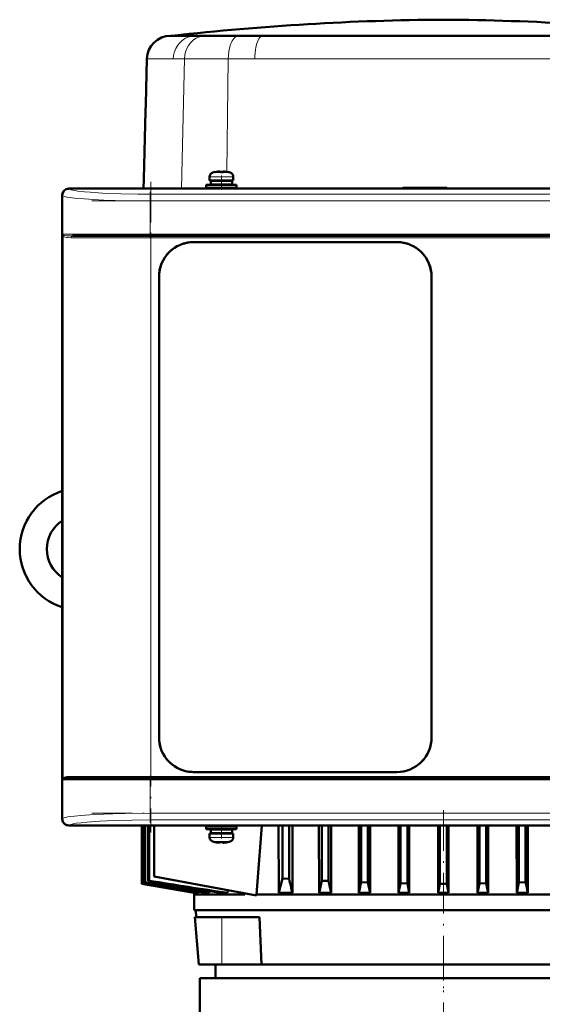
# Model space of a CAD drawing. Extents: x -1438 to 1837, y -1663 to 612.
# Tile 65 of 91: x -148 to 6, y 199 to 490. Entities that reach past the tile are written whole.
import ezdxf

# ---------------------------------------------------------------- set-up
doc = ezdxf.new("R2010")
doc.units = 0
doc.linetypes.add('DASHDOT', pattern=[18.5, 12, -3, 0.5, -3])

msp = doc.modelspace()

# ---------------------------------------------------------------- linework, layer by layer
at = {"color": 7, "lineweight": 50}
for p, q in [((-103.13, 485.16), (-103.68, 485.16)), ((-103.17, 485.16), (-103.22, 485.16)), ((-23.22, 485.16), (-103.17, 485.16)), ((-96.29, 485.16), (-103.13, 485.16)), ((-93.37, 485.16), (-96.29, 485.16)), ((-91.22, 485.16), (-93.37, 485.16)), ((-89.45, 485.16), (-91.22, 485.16)), ((-89.43, 485.16), (-89.45, 485.16)), ((-83.58, 485.16), (-89.43, 485.16)), ((-76.55, 485.16), (-83.58, 485.16)), ((-55.79, 485.16), (-76.55, 485.16)), ((-51.54, 485.16), (-55.79, 485.16)), ((-23.22, 485.16), (-51.54, 485.16)), ((15.11, 485.16), (-23.22, 485.16)), ((-7.46, 485.16), (-23.22, 485.16)), ((30.12, 485.16), (-7.46, 485.16)), ((-111.03, 464.94), (-110.68, 478.34)), ((-111.6, 442.94), (-111.08, 462.94)), ((-111.08, 462.94), (-111.03, 464.94)), ((-90.63, 444.96), (-90.64, 444.97)), ((-89.21, 444.96), (-89.21, 445.11)), ((-88.21, 444.96), (-88.21, 445.11)), ((-86.78, 444.97), (-86.79, 444.96)), ((-111.68, 440.08), (-111.6, 442.94)), ((-92.21, 443.56), (-92.21, 442.43)), ((-88.71, 442.43), (-92.21, 442.43)), ((-91.86, 442.33), (-88.71, 442.33)), ((-91.86, 441.23), (-91.86, 442.33)), ((-90.71, 442.33), (-90.71, 442.43)), ((-88.71, 442.43), (-85.21, 442.43)), ((-85.56, 442.33), (-88.71, 442.33)), ((-86.71, 442.43), (-86.71, 442.33)), ((-85.56, 442.33), (-85.56, 441.23)), ((-85.21, 443.56), (-85.21, 442.43)), ((-133.71, 440.08), (-125.86, 440.08)), ((87.27, 440.05), (-133.69, 440.05)), ((-125.86, 440.08), (-125.85, 440.05)), ((-125.86, 440.07), (-121.56, 440.07)), ((-121.56, 440.08), (-23.86, 440.08)), ((-121.56, 440.05), (-121.56, 440.08)), ((-93.21, 441.13), (-88.71, 441.13)), ((-93.21, 441.13), (-93.21, 440.33)), ((-93.21, 440.33), (-88.71, 440.33)), ((-91.86, 441.23), (-88.71, 441.23)), ((-90.71, 441.13), (-90.71, 441.23)), ((-90.71, 440.08), (-90.71, 440.33)), ((-85.56, 441.23), (-88.71, 441.23)), ((-88.71, 441.13), (-84.21, 441.13)), ((-88.71, 440.33), (-84.21, 440.33)), ((-86.71, 441.23), (-86.71, 441.13)), ((-86.71, 440.33), (-86.71, 440.08)), ((-84.21, 441.13), (-84.21, 440.33)), ((-35.21, 440.33), (-35.46, 440.08)), ((-22.21, 440.33), (-35.21, 440.33)), ((-23.86, 440.08), (-23.85, 440.05)), ((-23.86, 440.07), (-19.56, 440.07)), ((-22.21, 440.33), (-21.95, 440.07)), ((-19.56, 440.08), (75.14, 440.08)), ((-19.56, 440.05), (-19.56, 440.08)), ((-135.71, 430.23), (-135.71, 438.08)), ((-135.68, 438.05), (-135.68, 254.1)), ((-135.68, 430.22), (-135.71, 430.23)), ((-135.7, 425.93), (-135.7, 430.23)), ((-135.71, 350.23), (-135.71, 425.93)), ((-135.71, 425.93), (-135.68, 425.93)), ((-132.62, 426.08), (-109.51, 426.08)), ((-109.51, 426.08), (63.09, 426.08)), ((-96.91, 424.28), (-36.91, 424.28)), ((-96.91, 424.28), (-36.91, 424.28)), ((-107.11, 278.08), (-107.11, 414.08)), ((-26.71, 414.08), (-26.71, 278.08)), ((-26.71, 414.08), (-26.71, 278.08)), ((-135.68, 350.22), (-135.71, 350.23)), ((-135.7, 345.93), (-135.7, 350.23)), ((-135.71, 266.23), (-135.71, 345.93)), ((-135.71, 345.93), (-135.68, 345.93)), ((-36.91, 267.88), (-96.91, 267.88)), ((-135.68, 266.22), (-135.71, 266.23)), ((-135.7, 261.93), (-135.7, 266.23)), ((-132.62, 266.08), (-109.51, 266.08)), ((63.09, 266.08), (-109.51, 266.08)), ((-135.71, 254.08), (-135.71, 261.93)), ((-135.71, 261.93), (-135.68, 261.93)), ((-125.86, 252.08), (-133.71, 252.08)), ((87.27, 252.1), (-133.69, 252.1)), ((-125.85, 252.1), (-125.86, 252.08)), ((-121.56, 252.08), (-125.86, 252.08)), ((-121.56, 252.08), (-121.56, 252.1)), ((-23.86, 252.08), (-121.56, 252.08)), ((-112.22, 234.93), (-112.22, 252.08)), ((-112.22, 234.93), (-112.22, 252.08)), ((-112.03, 235.01), (-112.03, 252.08)), ((-111.95, 252.08), (-111.95, 235.04)), ((-111.39, 235.27), (-111.39, 252.08)), ((-111.24, 235.34), (-111.24, 252.08)), ((-110.3, 235.72), (-110.3, 252.08)), ((-110.06, 235.81), (-110.06, 252.08)), ((-108.56, 252.08), (-108.56, 237.08)), ((-88.71, 251.83), (-93.21, 251.83)), ((-93.21, 251.03), (-93.21, 251.83)), ((-88.71, 251.03), (-93.21, 251.03)), ((-88.71, 250.93), (-91.86, 250.93)), ((-91.86, 249.83), (-91.86, 250.93)), ((-90.71, 251.83), (-90.71, 252.08)), ((-90.71, 250.93), (-90.71, 251.03)), ((-88.71, 251.83), (-84.21, 251.83)), ((-88.71, 251.03), (-84.21, 251.03)), ((-85.56, 250.93), (-88.71, 250.93)), ((-86.71, 252.08), (-86.71, 251.83)), ((-86.71, 251.03), (-86.71, 250.93)), ((-85.56, 250.93), (-85.56, 249.83)), ((-84.21, 251.03), (-84.21, 251.83)), ((-71.82, 252.08), (-71.77, 232.2)), ((-70.72, 252.08), (-70.72, 236.44)), ((-68.72, 252.08), (-68.72, 236.32)), ((-67.73, 252.08), (-67.77, 232.2)), ((-59.95, 252.08), (-59.9, 232.2)), ((-59.09, 252.08), (-59.09, 235.81)), ((-57.09, 252.08), (-57.09, 235.72)), ((-56.3, 252.08), (-56.34, 232.2)), ((-48.17, 252.08), (-48.13, 232.2)), ((-47.47, 252.08), (-47.47, 235.34)), ((-45.47, 252.08), (-45.47, 235.27)), ((-44.8, 252.08), (-44.84, 232.2)), ((-36.42, 252.08), (-36.42, 232.2)), ((-35.84, 252.08), (-35.84, 235.04)), ((-33.84, 252.08), (-33.84, 235.01)), ((-33.28, 252.08), (-33.28, 232.2)), ((-24.76, 252.08), (-24.76, 232.2)), ((-24.22, 252.08), (-24.22, 234.93)), ((-23.85, 252.1), (-23.86, 252.08)), ((-19.56, 252.08), (-23.86, 252.08)), ((-22.22, 252.08), (-22.22, 234.93)), ((-21.68, 252.08), (-21.68, 232.2)), ((-19.56, 252.08), (-19.56, 252.1)), ((75.14, 252.08), (-19.56, 252.08)), ((-13.15, 252.08), (-13.15, 232.2)), ((-12.59, 252.08), (-12.59, 235.01)), ((-10.59, 252.08), (-10.59, 235.04)), ((-10.02, 252.08), (-10.02, 232.2)), ((-1.63, 252.08), (-1.59, 232.2)), ((-0.97, 252.08), (-0.97, 235.27)), ((1.03, 252.08), (1.03, 235.34)), ((1.73, 252.08), (1.69, 232.2)), ((-92.21, 249.73), (-88.71, 249.73)), ((-92.21, 248.6), (-92.21, 249.73)), ((-88.71, 249.83), (-91.86, 249.83)), ((-90.71, 249.73), (-90.71, 249.83)), ((-90.64, 247.19), (-90.63, 247.2)), ((-89.21, 247.2), (-89.21, 247.05)), ((-85.56, 249.83), (-88.71, 249.83)), ((-85.21, 249.73), (-88.71, 249.73)), ((-88.21, 247.2), (-88.21, 247.05)), ((-86.79, 247.2), (-86.78, 247.19)), ((-86.71, 249.83), (-86.71, 249.73)), ((-85.21, 248.6), (-85.21, 249.73)), ((-110.06, 235.81), (-110.3, 235.72)), ((-78.32, 231.47), (-108.56, 237.08)), ((-70.72, 236.44), (-68.72, 236.32)), ((-59.09, 235.81), (-57.09, 235.72)), ((-112.22, 234.93), (-112.22, 234.93)), ((-96.68, 232.2), (-112.22, 234.93)), ((-96.7, 232.2), (-112.22, 234.93)), ((-111.95, 235.04), (-112.03, 235.01)), ((-112.03, 235.01), (-96, 232.2)), ((-111.24, 235.34), (-111.39, 235.27)), ((-95.48, 232.54), (-95.5, 232.2)), ((-92.31, 232.76), (-92.34, 232.2)), ((-86.83, 233.05), (-86.88, 232.2)), ((-47.47, 235.34), (-45.47, 235.27)), ((-44.84, 232.2), (-45.47, 235.27)), ((-36.42, 232.2), (-35.84, 235.04)), ((-33.84, 235.01), (-35.84, 235.04)), ((-33.28, 232.2), (-33.84, 235.01)), ((-24.76, 232.2), (-24.22, 234.93)), ((-24.22, 234.93), (-22.22, 234.93)), ((-21.68, 232.2), (-22.22, 234.93)), ((-13.15, 232.2), (-12.59, 235.01)), ((-10.59, 235.04), (-12.59, 235.01)), ((-10.02, 232.2), (-10.59, 235.04)), ((-1.59, 232.2), (-0.97, 235.27)), ((-0.97, 235.27), (1.03, 235.34)), ((-96.7, 232.2), (-96.72, 231.78)), ((-96.72, 231.78), (-81.79, 231.78)), ((-96.72, 231.78), (-96.72, 227.08)), ((-96.7, 232.2), (-96.68, 232.2)), ((-96.67, 232.31), (-96.68, 232.2)), ((-96, 232.2), (-95.5, 232.2)), ((-93.44, 232.2), (-92.34, 232.2)), ((-88.81, 232.2), (-86.88, 232.2)), ((-81.79, 232.12), (-81.79, 231.78)), ((-78.32, 231.78), (31.88, 231.78)), ((-78.32, 231.78), (-78.32, 231.47)), ((-67.77, 232.2), (-71.77, 232.2)), ((-56.34, 232.2), (-59.9, 232.2)), ((-44.84, 232.2), (-48.13, 232.2)), ((-36.42, 232.2), (-33.28, 232.2)), ((-24.76, 232.2), (-21.68, 232.2)), ((-13.15, 232.2), (-10.02, 232.2)), ((1.69, 232.2), (-1.59, 232.2)), ((-96.72, 227.08), (41.28, 227.08)), ((-96.12, 225.08), (-96.29, 227.08)), ((-96.59, 225.08), (-88.59, 225.08)), ((-95.37, 211.08), (-96.59, 225.08)), ((-88.59, 225.08), (-77.46, 225.08)), ((-77.46, 225.08), (-76.92, 211.08)), ((-95.37, 211.08), (-93.69, 211.08)), ((-93.69, 211.08), (-88.59, 211.08)), ((-90.48, 211.08), (-90.48, 207.08)), ((-88.59, 211.08), (-76.92, 211.08)), ((-76.92, 211.08), (-23.22, 211.08)), ((-23.22, 211.08), (30.48, 211.08)), ((-23.21, 207.08), (-95.11, 207.08)), ((-95.11, 207.08), (-95.11, 196.08)), ((-23.21, 207.08), (48.69, 207.08))]:
    msp.add_line(p, q, dxfattribs=at)
at = {"color": 7, "linetype": 'DASHDOT', "lineweight": 18, "ltscale": 0.000111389}
msp.add_line((-23.22, 485.16), (-23.22, 485.16), dxfattribs=at)
at = {"color": 7, "lineweight": 18}
for p, q in [((-110.12, 478.34), (-110.68, 478.34)), ((-102.9, 478.34), (-110.12, 478.34)), ((-99.63, 478.34), (-102.9, 478.34)), ((-100.52, 440.08), (-99.63, 478.34)), ((-94.4, 478.34), (-99.63, 478.34)), ((-94.34, 478.34), (-94.4, 478.34)), ((-91.99, 478.34), (-94.34, 478.34)), ((-86.72, 478.34), (-91.99, 478.34)), ((-86.72, 478.34), (-87.11, 445.02)), ((-78.85, 478.34), (-86.72, 478.34)), ((-23.22, 478.34), (-78.85, 478.34)), ((-6.97, 478.34), (-23.22, 478.34)), ((32.42, 478.34), (-6.97, 478.34)), ((-91.28, 444.8), (-88.73, 444.8)), ((-88.73, 444.8), (-88.71, 444.8)), ((-88.71, 444.8), (-86.14, 444.8)), ((-92.21, 443.56), (-88.74, 443.56)), ((-88.74, 443.56), (-88.71, 443.56)), ((-88.71, 443.56), (-85.21, 443.56)), ((-133.69, 440.05), (-133.62, 439.98)), ((-135.62, 437.99), (-135.68, 438.05)), ((-135.62, 426.58), (-135.62, 437.99)), ((-109.68, 438.42), (63.26, 438.42)), ((-109.68, 438.42), (-109.68, 436.43)), ((-109.68, 436.43), (-109.68, 426.58)), ((63.26, 436.43), (-109.68, 436.43)), ((-109.68, 426.58), (-135.62, 426.58)), ((-135.44, 426.1), (-135.44, 266.06)), ((-133.08, 425.58), (-109.51, 425.58)), ((-109.68, 426.58), (63.26, 426.58)), ((-109.68, 426.08), (-109.68, 426.58)), ((-109.51, 425.58), (-109.51, 426.08)), ((63.09, 425.58), (-109.51, 425.58)), ((-109.51, 425.58), (-109.51, 266.58)), ((-135.62, 265.58), (-127.39, 265.58)), ((-135.62, 254.16), (-135.62, 265.58)), ((-109.51, 266.58), (-133.08, 266.58)), ((-127.39, 265.58), (-109.68, 265.58)), ((-109.68, 265.58), (-109.68, 266.08)), ((63.26, 265.58), (-109.68, 265.58)), ((-109.68, 265.58), (-109.68, 255.72)), ((-109.51, 266.58), (63.09, 266.58)), ((-109.51, 266.58), (-109.51, 266.08)), ((-109.68, 255.72), (63.26, 255.72)), ((-109.68, 253.73), (-109.68, 255.72)), ((-135.68, 254.1), (-135.62, 254.16)), ((63.26, 253.73), (-109.68, 253.73)), ((-133.62, 252.17), (-133.69, 252.1)), ((-88.71, 248.6), (-92.21, 248.6)), ((-88.71, 247.35), (-91.28, 247.35)), ((-88.68, 248.6), (-88.71, 248.6)), ((-88.69, 247.35), (-88.71, 247.35)), ((-86.14, 247.35), (-88.69, 247.35)), ((-88.68, 248.6), (-85.21, 248.6)), ((-88.59, 211.08), (-88.59, 225.08))]:
    msp.add_line(p, q, dxfattribs=at)
at = {"color": 7, "linetype": 'DASHDOT', "lineweight": 18, "ltscale": 0.000782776}
msp.add_line((-89.71, 445.1), (-89.71, 445.14), dxfattribs=at)
at = {"color": 7, "linetype": 'DASHDOT', "lineweight": 18, "ltscale": 0.000926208}
msp.add_line((-87.71, 445.1), (-87.71, 445.14), dxfattribs=at)
at = {"color": 7, "linetype": 'DASHDOT', "lineweight": 18}
for p, q in [((-109.51, 442.1), (-109.51, 250.05)), ((-126.97, 436.43), (80.56, 436.43)), ((80.56, 426.58), (-126.98, 426.58)), ((-126.77, 425.58), (80.35, 425.58)), ((-126.97, 265.58), (80.56, 265.58)), ((80.35, 266.58), (-126.77, 266.58)), ((-126.97, 255.72), (80.56, 255.72)), ((-23.22, 256.58), (-23.22, 202.58)), ((-23.21, 218.4), (-23.21, 82.47))]:
    msp.add_line(p, q, dxfattribs=at)
at = {"color": 7, "linetype": 'DASHDOT', "lineweight": 18, "ltscale": 0.104372}
msp.add_line((-88.71, 443.9), (-88.71, 439.73), dxfattribs=at)
at = {"color": 7, "linetype": 'DASHDOT', "lineweight": 18, "ltscale": 0.342406}
msp.add_line((-109.68, 439.13), (-109.68, 425.43), dxfattribs=at)
at = {"color": 7, "linetype": 'DASHDOT', "lineweight": 18, "ltscale": 0.342391}
msp.add_line((-109.68, 266.72), (-109.68, 253.02), dxfattribs=at)
at = {"color": 7, "linetype": 'DASHDOT', "lineweight": 18, "ltscale": 0.104369}
msp.add_line((-88.71, 248.25), (-88.71, 252.42), dxfattribs=at)
at = {"color": 7, "linetype": 'DASHDOT', "lineweight": 18, "ltscale": 0.000941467}
msp.add_line((-89.71, 247.05), (-89.71, 247.01), dxfattribs=at)
at = {"color": 7, "linetype": 'DASHDOT', "lineweight": 18, "ltscale": 0.000794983}
msp.add_line((-87.71, 247.05), (-87.71, 247.02), dxfattribs=at)
at = {"color": 7, "lineweight": 18}
for points in [[(-96.29, 485.16), (-97.06, 485.11), (-97.82, 484.97), (-98.55, 484.74), (-99.26, 484.42), (-99.85, 484.06), (-100.41, 483.64), (-100.92, 483.16), (-101.27, 482.76), (-101.59, 482.35), (-101.88, 481.9), (-102.14, 481.43), (-102.54, 480.45), (-102.8, 479.41), (-102.9, 478.34)], [(-93.37, 485.16), (-94.1, 485.11), (-94.81, 484.97), (-95.51, 484.74), (-96.17, 484.42), (-96.6, 484.16), (-97, 483.86), (-97.39, 483.52), (-97.75, 483.15), (-98.39, 482.34), (-98.9, 481.44), (-99.28, 480.45), (-99.53, 479.41), (-99.63, 478.34)], [(-83.58, 485.16), (-83.83, 485.14), (-84.07, 485.07), (-84.31, 484.97), (-84.54, 484.82), (-84.98, 484.43), (-85.26, 484.07), (-85.52, 483.66), (-85.77, 483.17), (-85.99, 482.63), (-86.33, 481.51), (-86.54, 480.49), (-86.66, 479.42), (-86.72, 478.34)], [(-76.55, 485.16), (-76.87, 485.09), (-77.18, 484.89), (-77.47, 484.58), (-77.69, 484.24), (-77.9, 483.84), (-78.25, 482.9), (-78.51, 481.83), (-78.65, 481.02), (-78.76, 480.17), (-78.83, 479.26), (-78.85, 478.34)], [(-109.68, 438.42), (-113.34, 438.44), (-118.34, 438.54), (-123.8, 438.75), (-127.44, 438.97), (-129.08, 439.11), (-131.13, 439.35), (-131.85, 439.46), (-132.67, 439.62), (-133.09, 439.73), (-133.48, 439.89), (-133.62, 439.98)], [(-109.68, 436.43), (-116.71, 436.49), (-120.1, 436.57), (-123.36, 436.68), (-126.4, 436.82), (-129.17, 437), (-131.44, 437.19), (-133.3, 437.41), (-134.28, 437.56), (-135.01, 437.73), (-135.49, 437.9), (-135.62, 437.99)], [(-132.62, 426.08), (-133.63, 426.09), (-134.43, 426.13), (-135.04, 426.21), (-135.26, 426.27), (-135.38, 426.34)], [(-134.83, 425.7), (-135.14, 425.8), (-135.26, 425.87)], [(-133.08, 425.58), (-133.98, 425.6), (-134.36, 425.63), (-134.83, 425.7)], [(-135.26, 266.28), (-134.98, 266.41), (-134.83, 266.45)], [(-134.83, 266.45), (-134.36, 266.53), (-133.98, 266.56), (-133.08, 266.58)], [(-135.62, 254.16), (-135.43, 254.28), (-135.14, 254.39), (-134.72, 254.5), (-133.58, 254.71), (-132.05, 254.9), (-130.2, 255.08), (-126.2, 255.34), (-120.71, 255.57), (-117.13, 255.65), (-109.68, 255.72)], [(-109.68, 253.73), (-115.02, 253.69), (-120.2, 253.56), (-124.55, 253.37), (-128.43, 253.1), (-130.09, 252.93), (-131.51, 252.75), (-132.41, 252.59), (-133.09, 252.42), (-133.5, 252.25), (-133.62, 252.17)]]:
    msp.add_lwpolyline(points, dxfattribs=at)
at = {"color": 7, "lineweight": 50}
for points in [[(-89.21, 445.11), (-89.21, 445.11), (-89.21, 445.11), (-89.22, 445.12), (-89.24, 445.12), (-89.29, 445.13), (-89.43, 445.13), (-89.71, 445.11)], [(-89.21, 445.11), (-89.21, 445.11), (-89.21, 445.11), (-89.22, 445.12), (-89.26, 445.13)], [(-88.21, 445.11), (-88.21, 445.11), (-88.21, 445.11), (-88.2, 445.12), (-88.18, 445.12), (-88.12, 445.13), (-87.71, 445.11)], [(-135.38, 265.82), (-135.2, 265.91), (-135.05, 265.95), (-134.67, 266.02), (-133.79, 266.06), (-132.62, 266.08)], [(-89.21, 247.05), (-89.21, 247.04), (-89.21, 247.04), (-89.22, 247.04), (-89.24, 247.03), (-89.3, 247.02), (-89.71, 247.05)], [(-88.21, 247.05), (-88.21, 247.04), (-88.2, 247.04), (-88.19, 247.03), (-88.16, 247.03)], [(-88.21, 247.05), (-88.21, 247.04), (-88.2, 247.04), (-88.2, 247.04), (-88.18, 247.03), (-88.13, 247.03), (-87.98, 247.03), (-87.71, 247.05)], [(-70.72, 236.44), (-71.26, 234.15), (-71.77, 232.2)]]:
    msp.add_lwpolyline(points, dxfattribs=at)
for centre, radius, start, end in [((-18.42, -265.49), 755.42, 90.36381, 96.44138), ((-28.01, -265.49), 755.42, 83.55862, 89.63619), ((-103.68, 478.16), 7, 89.9987, 178.5013), ((-90.91, 443.56), 1.3, 106.6015, 180), ((-88.71, 436.18), 9, 102.3778, 106.6015), ((-88.71, 436.18), 8.99, 96.3897, 102.3492), ((-88.71, 436.18), 8.99, 96.3893, 102.3497), ((-89.27, 441.33), 3.8, 92.2845, 96.5812), ((-88.71, 435.07), 9.9, 89.9998, 92.8943), ((-88.71, 435.07), 9.9, 89.9998, 92.8943), ((-88.71, 435.06), 9.9, 87.106, 89.9999), ((-88.71, 435.06), 9.9, 87.106, 89.9999), ((-88.17, 441.09), 4.04, 83.5188, 86.8258), ((-88.71, 436.18), 8.99, 77.6503, 83.6107), ((-88.71, 436.18), 8.99, 77.6503, 83.6107), ((-88.71, 436.18), 9, 73.3984, 77.6222), ((-86.51, 443.56), 1.3, 0, 73.3984), ((-96.91, 414.08), 10.2, 89.9994, 180.0006), ((-96.91, 414.08), 10.2, 89.9964, 110.6188), ((-36.91, 414.08), 10.2, 359.9994, 90.0006), ((-36.91, 414.07), 10.2, 68.5862, 90.0017), ((-96.9, 414.07), 10.21, 127.3888, 142.5021), ((-36.92, 414.07), 10.21, 37.3869, 52.5006), ((-36.59, 414.39), 9.75, 45.271, 47.7995), ((-36.6, 414.39), 9.76, 42.0196, 44.7187), ((-96.9, 414.07), 10.21, 158.5914, 179.9845), ((-96.91, 414.08), 10.2, 158.5851, 180.0015), ((-36.91, 414.08), 10.2, 359.9966, 20.6205), ((-130.22, 333.68), 18, 107.7635, 252.2361), ((-130.22, 333.68), 10, 123.3103, 236.6897), ((-96.91, 278.08), 10.2, 179.9994, 270.0006), ((-96.91, 278.08), 10.2, 179.9966, 200.6207), ((-36.91, 278.08), 10.2, 269.9994, 0.0006), ((-36.91, 278.08), 10.2, 338.5852, 0.0015), ((-96.9, 278.08), 10.21, 217.3871, 232.5019), ((-36.92, 278.08), 10.21, 307.3871, 322.5019), ((-96.91, 278.08), 10.2, 248.5852, 270.0015), ((-36.91, 278.08), 10.2, 269.9966, 290.6207), ((20175.57, -1251.97), 20308.16, 175.752707, 175.810135), ((-90.91, 248.6), 1.3, 180, 253.3985), ((-88.71, 255.98), 9, 253.3985, 257.6222), ((-88.71, 255.98), 8.99, 257.6503, 263.6107), ((-88.71, 255.98), 8.99, 257.6503, 263.6107), ((-89.25, 251.06), 4.04, 263.5178, 266.839), ((-88.71, 257.09), 9.9, 267.106, 269.9999), ((-88.71, 257.09), 9.9, 267.106, 269.9999), ((-88.71, 257.09), 9.9, 269.9998, 272.8943), ((-88.71, 257.09), 9.9, 269.9998, 272.8943), ((-88.13, 250.6), 3.58, 272.1824, 275.7456), ((-88.71, 255.98), 8.99, 276.3897, 282.3492), ((-88.71, 255.98), 8.99, 276.3893, 282.3497), ((-88.71, 255.98), 9, 282.3778, 286.6016), ((-86.51, 248.6), 1.3, 286.6016, 360), ((470.82, 3716.18), 3528.65, 260.521, 260.87465), ((243.83, 2429.49), 2222.04, 260.83579, 261.44077), ((130.95, 279.9), 204.36, 192.3107, 193.4976), ((-302.62, 288.45), 249.15, 346.9513, 347.8027), ((388.82, 328.94), 455.55, 191.8083, 192.2609), ((2084.66, 12875.77), 12830.16, 260.142026, 260.216585), ((1387.36, 8918.95), 8812.07, 260.207555, 260.32597), ((611.87, 4523.78), 4348.98, 260.42893, 260.68124), ((-621.88, 354.28), 586.6, 347.98815, 348.30174), ((575.45, 354.28), 586.6, 191.6982, 192.0118)]:
    msp.add_arc(centre, radius, start, end, dxfattribs=at)
at = {"color": 7, "lineweight": 18}
for centre, radius, start, end in [((-134.73, 427.23), 1.1, 216.3282, 234.0516), ((-121.21, 431.54), 15.24, 198.9989, 200.9203), ((-134.95, 426.09), 0.492, 149.8643, 179.2151), ((-134.96, 426.3), 0.523, 202.7294, 234.4166), ((-132.55, 425.58), 0.528, 138.5071, 180.4704), ((-132.62, 425.64), 0.433, 90.6331, 138.6703), ((-121.21, 260.62), 15.24, 159.0795, 161.0013), ((-134.73, 264.92), 1.11, 125.9527, 143.6664), ((-135, 265.89), 0.472, 123.3932, 158.8378), ((-134.95, 266.06), 0.492, 180.7849, 210.1357), ((-132.55, 266.57), 0.528, 179.529, 221.481), ((-132.62, 266.51), 0.433, 221.3324, 269.3679)]:
    msp.add_arc(centre, radius, start, end, dxfattribs=at)
at = {"color": 7, "lineweight": 50}
for centre, major_axis, ratio, start_param, end_param in [((-133.71, 438.08), (-1.41, -1.41), 0.999973, 3.927005, 5.497773), ((-133.68, 438.04), (1.42, -1.42), 0.995146, 2.358627, 3.924558), ((-133.71, 254.08), (1.41, -1.41), 0.999973, 3.927005, 5.497773), ((-133.68, 254.11), (1.42, 1.42), 0.995146, 2.358627, 3.924558)]:
    msp.add_ellipse(centre, major_axis=major_axis, ratio=ratio, start_param=start_param, end_param=end_param, dxfattribs=at)
at = {"color": 7, "lineweight": 18}
for centre, major_axis, start_param, end_param in [((-133.62, 437.99), (-1.41, -1.41), 3.929424, 5.495354), ((-133.62, 254.16), (-1.41, 1.41), 0.787831, 2.353761)]:
    msp.add_ellipse(centre, major_axis=major_axis, ratio=0.995146, start_param=start_param, end_param=end_param, dxfattribs=at)

doc.saveas('drawing.dxf')
